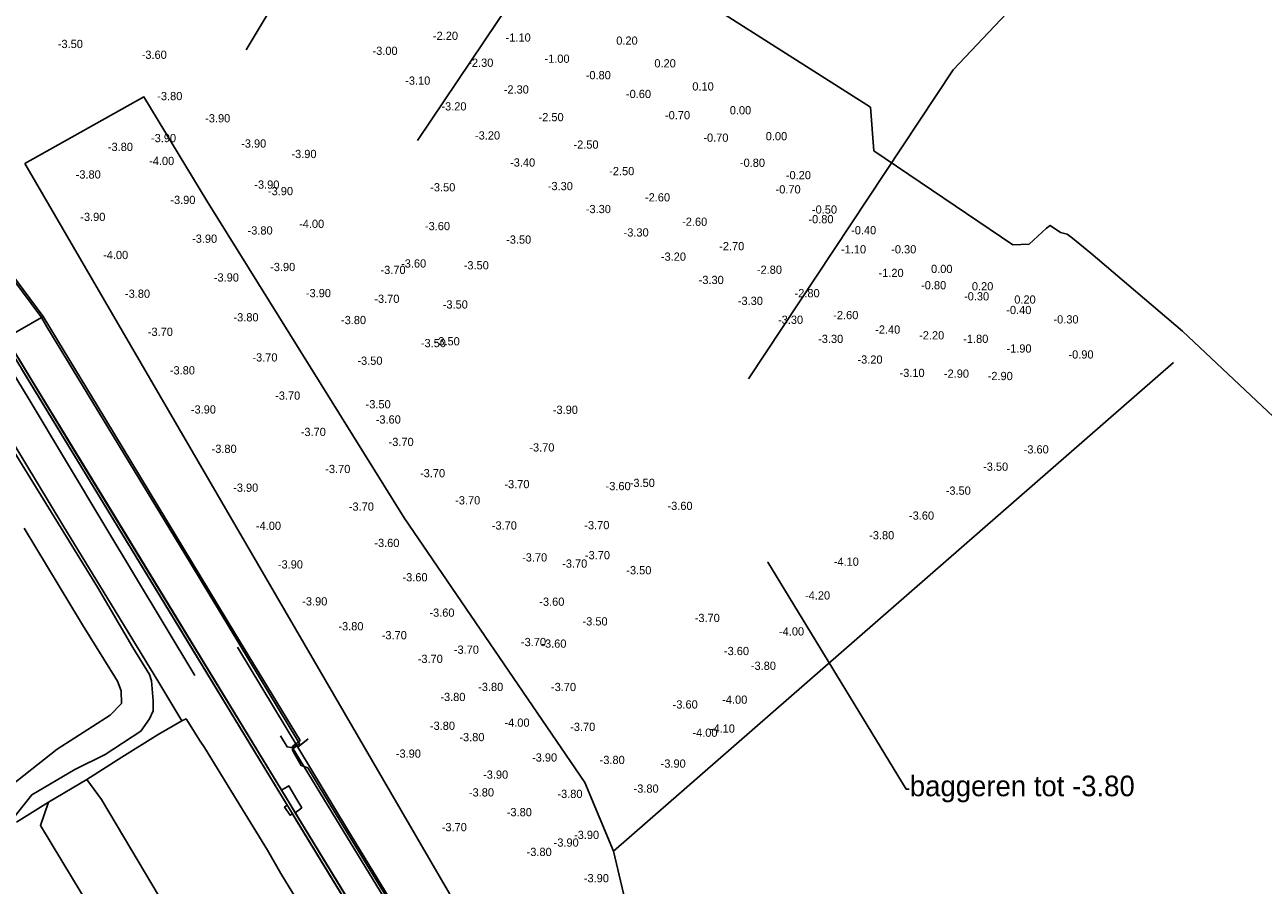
# Model space of a CAD drawing. Header units: metres. Extents: x 66063 to 66441, y 402276 to 402803.
# Tile 4 of 6: x 66152 to 66302, y 402578 to 402683. Entities that reach past the tile are written whole.
import ezdxf
from ezdxf import colors
from ezdxf.entities.mleader import LeaderData, LeaderLine
from ezdxf.math import Vec2, Vec3

# ---------------------------------------------------------------- set-up
doc = ezdxf.new("R2010")
doc.units = ezdxf.units.M
doc.header["$LTSCALE"] = 0.001
doc.header["$MEASUREMENT"] = 0
doc.layers.get('0').update_dxf_attribs({"linetype": 'CONTINUOUS'})
for name, color, linetype in [('607', 7, 'CONTINUOUS'), ('besthoogte', 253, 'CONTINUOUS'), ('BETONBAND', 1, 'CONTINUOUS'), ('BREEKLIJN', 255, 'CONTINUOUS'), ('DAMWAND', 1, 'CONTINUOUS'), ('DWARSPROFIEL_LOKATIE', 125, 'CONTINUOUS'), ('HEK_NVV', 255, 'CONTINUOUS'), ('HOOGTELIJN', 154, 'CONTINUOUS'), ('KANT_OPEN_VERHARDING', 1, 'CONTINUOUS'), ('KANT_VERHARDING', 1, 'CONTINUOUS'), ('KRUINLIJN', 1, 'CONTINUOUS'), ('ow', 3, 'CONTINUOUS'), ('TRAP', 1, 'CONTINUOUS'), ('TUSSENBERM', 1, 'CONTINUOUS')]:
    doc.layers.add(name, color=color, linetype=linetype)
doc.styles.add('haven-dieptecijfers$0$StagCAD', font='StagCAD.ttf')

msp = doc.modelspace()

# ---------------------------------------------------------------- linework, layer by layer
at = {"layer": '607'}
for points in [[(66284.61, 402422.54, 3.78), (66271.71, 402443.67, 3.78), (66259.25, 402464.1, 3.79), (66246.4, 402485.16, 3.79), (66234.2, 402505.12, 3.77), (66224.05, 402521.81, 3.77), (66210.82, 402543.51, 3.77), (66197.82, 402564.86, 3.77), (66183.66, 402588.09, 3.77), (66170.95, 402608.94, 3.78), (66157.68, 402630.7, 3.8), (66145.7, 402650.35, 3.81), (66141.37, 402657.42, 3.81), (66141.64, 402657.61, 3.81)], [(66141.64, 402657.61, 3.81), (66145.93, 402650.57, 3.81), (66157.94, 402630.88, 3.79), (66171.24, 402609.07, 3.78), (66184.11, 402587.94, 3.77), (66184.76, 402586.85, 3.77), (66198.14, 402564.92, 3.78), (66211.1, 402543.64, 3.76), (66223.66, 402523.06, 3.77), (66224.33, 402521.97, 3.77), (66234.49, 402505.25, 3.77), (66246.7, 402485.26, 3.78), (66256.84, 402468.63, 3.79), (66257.51, 402467.56, 3.78), (66259.51, 402464.24, 3.79), (66271.98, 402443.84, 3.79)], [(66185.08, 402594.85, 2.68), (66186.36, 402595.86, 2.08)], [(66184.91, 402595.21, 2.69), (66184.42, 402594.86, 2.71)]]:
    msp.add_polyline3d(points, dxfattribs=at)
at = {"layer": 'BETONBAND'}
for points in [[(66131.77, 402681.14, 3.39), (66133.92, 402677.57, 3.71), (66134.2, 402677.13, 3.75), (66139.86, 402667.83, 3.7), (66144.64, 402660.01, 3.67), (66144.94, 402659.55, 3.65), (66147.64, 402655.91, 3.37), (66154.17, 402647.14, 2.69), (66156.72, 402642.94, 2.69), (66160.72, 402636.32, 2.69), (66169.16, 402622.4, 2.68), (66177.46, 402608.67, 2.68), (66185.38, 402595.65, 2.67), (66184.55, 402595.02, 2.68), (66184.42, 402594.86, 2.71)], [(66150.39, 402632, 3.4), (66156.56, 402621.82, 3.39), (66162.91, 402611.41, 3.39), (66168.21, 402602.68, 3.39), (66171.02, 402598.03, 3.39), (66168.15, 402596.36, 3.47), (66163.71, 402593.63, 3.56), (66159.48, 402590.9, 3.67), (66154.82, 402588.15, 3.55), (66150.94, 402585.75, 3.54)]]:
    msp.add_polyline3d(points, dxfattribs=at)
at = {"layer": 'BREEKLIJN'}
msp.add_polyline3d([(66154.17, 402647.14, 2.69), (66153.95, 402647.01, 2.7), (66149.68, 402644.54, 2.9)], dxfattribs=at)
at = {"layer": 'DAMWAND'}
msp.add_polyline3d([(66279.21, 402440.38, 2.72), (66264.29, 402464.88, 2.72), (66249.85, 402488.53, 2.71), (66244.13, 402497.92, 2.72), (66241.29, 402502.64, 2.71), (66235.94, 402511.34, 2.72), (66227.76, 402524.75, 2.71), (66220.39, 402536.85, 2.71), (66211.13, 402552.02, 2.72), (66200.37, 402569.7, 2.72), (66191.12, 402584.85, 2.72), (66177.77, 402606.98, 2.68)], dxfattribs=at)
at = {"layer": 'DWARSPROFIEL_LOKATIE', "color": 203}
for points in [[(66178.82, 402679.54), (66203.86, 402721.31), (66236.66, 402774.54)], [(66265.9, 402749.7), (66225.38, 402706.88), (66199.62, 402668.52)], [(66239.85, 402639.57), (66264.7, 402677.09), (66302.32, 402716.88)]]:
    msp.add_lwpolyline(points, dxfattribs=at)
at = {"layer": 'HEK_NVV'}
msp.add_polyline3d([(66132.61, 402679.2, 3.59), (66144.67, 402659.46, 3.66), (66153.88, 402647.13, 2.71), (66153.95, 402647.01, 2.7), (66154.61, 402645.9, 2.7), (66172.04, 402617.17, 2.7), (66185.08, 402595.6, 2.69), (66185.31, 402595.27, 2.53), (66184.41, 402594.54, 2.71), (66184.54, 402594.31, 2.84), (66185.51, 402592.61, 3.04), (66186.31, 402592.34, 2.68), (66190.21, 402585.94, 2.69), (66198.2, 402572.81, 2.68), (66211.28, 402551.33, 2.69), (66224.39, 402529.87, 2.69), (66237.48, 402508.44, 2.7), (66250.57, 402486.96, 2.69), (66263.67, 402465.47, 2.7), (66276.78, 402443.99, 2.69), (66290.57, 402421.35, 2.69), (66304.38, 402398.71, 2.71), (66317.51, 402377.24, 2.71), (66323.59, 402367.24, 2.71)], dxfattribs=at)
at = {"layer": 'HOOGTELIJN'}
for points in [[(66256.49, 402459.04, 3.4), (66247.92, 402473.12, 3.42), (66241.49, 402483.65, 3.37), (66239.7, 402486.58, 3.38), (66231.16, 402500.5, 3.39), (66223.18, 402513.64, 3.39), (66222.09, 402515.4, 3.38), (66216.91, 402524.07, 3.39), (66213.87, 402529.09, 3.36), (66212.84, 402530.78, 3.37), (66208.56, 402537.76, 3.36), (66204.31, 402544.76, 3.37), (66200.14, 402551.41, 3.39), (66197.03, 402556.67, 3.37), (66188.96, 402569.81, 3.38), (66183.04, 402579.51, 3.38), (66181.42, 402582.32, 3.37), (66176.95, 402589.57, 3.4), (66173.74, 402594.78, 3.35), (66173.25, 402595.58, 3.34), (66171.53, 402598.27, 3.41), (66171.02, 402598.03, 3.39)], [(66159.48, 402590.9, 3.67), (66161.23, 402588.5, 3.66), (66170.94, 402572.2, 3.64), (66180.32, 402556.78, 3.65), (66189.77, 402541.33, 3.64), (66199.41, 402525.53, 3.65), (66209.05, 402509.94, 3.65), (66218.37, 402494.59, 3.64), (66228.24, 402478.4, 3.64), (66237.91, 402462.57, 3.64), (66247.46, 402447.08, 3.64), (66257.1, 402431.24, 3.66), (66266.47, 402415.88, 3.65), (66275.25, 402401.6, 3.69), (66279.17, 402395.36, 3.75), (66280.43, 402393.32, 3.77), (66282.63, 402393.88, 3.79)], [(66231.91, 402457.3, 3.45), (66229.6, 402461.06, 3.46), (66220.78, 402475.52, 3.48), (66213.85, 402486.9, 3.45), (66211.65, 402490.45, 3.44), (66203.13, 402504.46, 3.48), (66195.86, 402516.39, 3.47), (66193.51, 402520.17, 3.47), (66184.74, 402534.51, 3.48), (66180.18, 402542.05, 3.47), (66177.12, 402547.04, 3.43), (66175.6, 402549.53, 3.46), (66167.99, 402561.95, 3.46), (66161.27, 402573.02, 3.47), (66157.71, 402578.87, 3.46), (66153.82, 402585.32, 3.49), (66154.82, 402588.15, 3.55)]]:
    msp.add_polyline3d(points, dxfattribs=at)
at = {"layer": 'KANT_OPEN_VERHARDING'}
for points in [[(66149.68, 402644.54, 2.9), (66152.58, 402639.75, 2.8), (66164.31, 402620.5, 2.8), (66174.97, 402603.01, 2.78), (66185.53, 402585.67, 2.79), (66196.64, 402567.47, 2.77), (66206.97, 402550.48, 2.78), (66217.7, 402532.93, 2.78), (66228.58, 402515.04, 2.78), (66239.07, 402497.87, 2.79), (66249.57, 402480.67, 2.79), (66260.21, 402463.22, 2.77), (66271.25, 402445.12, 2.78)], [(66268.01, 402449.72, 3.51), (66257.21, 402467.4, 3.5), (66256.91, 402467.22, 3.5), (66256.29, 402468.28, 3.49), (66256.58, 402468.46, 3.51), (66245.39, 402486.79, 3.51), (66234.57, 402504.49, 3.49), (66224, 402521.85, 3.49), (66223.72, 402521.68, 3.48), (66223.07, 402522.72, 3.47), (66223.37, 402522.89, 3.48), (66215.81, 402535.31, 3.48), (66205.36, 402552.42, 3.48), (66195.22, 402569.07, 3.49), (66184.9, 402585.99, 3.51), (66184.43, 402586.74, 3.47), (66184.15, 402586.57, 3.52), (66183.49, 402587.57, 3.53), (66183.8, 402587.8, 3.54), (66172.34, 402606.62, 3.5), (66162, 402623.58, 3.51), (66151.51, 402640.81, 3.54)]]:
    msp.add_polyline3d(points, dxfattribs=at)
at = {"layer": 'KANT_VERHARDING'}
for points in [[(66131.58, 402683.4, 3.3), (66133.24, 402691.9, 2.74), (66134.13, 402696.53, 2.6), (66139.28, 402709.08, 2.55), (66151.12, 402718.49, 2.48), (66161.71, 402721.77, 2.53), (66176.88, 402720.54, 2.52), (66184.52, 402717.07, 2.59), (66198.81, 402708.07, 2.63), (66254.67, 402672.57, 2.64), (66255.06, 402667.27, 2.55), (66271.94, 402655.87, 2.42), (66273.93, 402655.92, 2.46), (66276.03, 402657.88, 2.48), (66276.49, 402658.2, 2.52), (66277.73, 402657.33, 2.54), (66278.56, 402657.16, 2.56), (66279.19, 402656.68, 2.61), (66281.41, 402654.82, 2.62), (66292.55, 402645.38, 1.82), (66362.95, 402579.15, 2.65)], [(66125.05, 402671.76, 3.78), (66130.05, 402670.09, 3.45), (66133.39, 402667.45, 3.16), (66136.18, 402663.8, 2.87), (66152.34, 402637.26, 2.65), (66161.64, 402621.74, 2.65), (66172.59, 402603.54, 2.58)], [(66199.9, 402569.46, 2.74), (66190.7, 402584.55, 2.73), (66184.42, 402594.86, 2.71), (66184.27, 402594.78, 2.72), (66183.79, 402594.88, 2.68), (66183.01, 402596.2, 2.59)]]:
    msp.add_polyline3d(points, dxfattribs=at)
at = {"layer": 'KRUINLIJN'}
for points in [[(66151.85, 402621.42, 5.12), (66158.94, 402609.71, 5.2), (66163.18, 402602.85, 5.12), (66163.64, 402601.69, 5.08), (66163.69, 402600.16, 5.07), (66162.32, 402598.73, 5.13), (66155.87, 402594.6, 5.16), (66149.49, 402589.59, 5.01)], [(66150.74, 402586.5, 3.59), (66152.77, 402589.07, 3.67), (66158.01, 402592.12, 3.68), (66161.69, 402593.93, 3.69), (66166.02, 402596.78, 3.58), (66167.08, 402598.29, 3.59), (66167.54, 402599.26, 3.57), (66167.54, 402600.48, 3.54), (66167.34, 402602.88, 3.49), (66167.06, 402603.66, 3.44)]]:
    msp.add_polyline3d(points, dxfattribs=at)
at = {"layer": 'ow'}
msp.add_lwpolyline([(66151.95, 402665.73), (66268.01, 402466.18), (66278.5, 402472.84), (66229.31, 402557.35), (66223.43, 402582.2), (66219.98, 402590.53), (66198.01, 402622.7), (66174.03, 402661.2), (66166.4, 402673.81)], close=True, dxfattribs=at)
msp.add_lwpolyline([(66223.43, 402582.2), (66291.48, 402641.58)], dxfattribs=at)
at = {"layer": 'TRAP'}
msp.add_polyline3d([(66184.76, 402586.85, 3.77), (66185.58, 402587.48, 3.79), (66184.97, 402588.47, 3.81), (66184, 402590.15, 2.8), (66183.12, 402589.62, 2.8), (66184.11, 402587.94, 3.77)], dxfattribs=at)
at = {"layer": 'TUSSENBERM'}
msp.add_polyline3d([(66106.41, 402665.13, 5.25), (66110.65, 402668.34, 4.94), (66114.4, 402670.55, 4.61), (66118.02, 402671.46, 4.36), (66122.49, 402671.34, 3.99), (66125.55, 402670.51, 3.81), (66127.25, 402668.71, 3.75), (66129.4, 402665.32, 3.69), (66133.51, 402658.36, 3.65), (66137.89, 402651.34, 3.58), (66141.43, 402645.75, 3.42), (66146.93, 402636.72, 3.42), (66154.2, 402624.92, 3.4), (66160.75, 402614.26, 3.43), (66165.07, 402606.93, 3.42), (66167.06, 402603.66, 3.44)], dxfattribs=at)

# ---------------------------------------------------------------- texts
at = {"layer": 'besthoogte', "style": 'haven-dieptecijfers$0$StagCAD'}
for s, p in [('-2.20', (66201.51, 402680.74)), ('-1.10', (66210.34, 402680.53)), ('0.20', (66223.78, 402680.16)), ('-3.50', (66155.94, 402679.75)), ('-3.00', (66194.17, 402678.92)), ('-3.60', (66166.13, 402678.44)), ('-2.30', (66205.8, 402677.47)), ('-1.00', (66215.06, 402677.96)), ('0.20', (66228.41, 402677.4)), ('-0.80', (66220.07, 402675.96)), ('-3.10', (66198.14, 402675.3)), ('-2.30', (66210.11, 402674.22)), ('0.10', (66233.02, 402674.59)), ('-3.80', (66168.02, 402673.42)), ('-0.60', (66224.96, 402673.68)), ('-3.20', (66202.54, 402672.17)), ('-0.70', (66229.7, 402671.1)), ('0.00', (66237.57, 402671.7)), ('-3.90', (66173.84, 402670.72)), ('-2.50', (66214.34, 402670.86)), ('-3.90', (66167.26, 402668.32)), ('-3.20', (66206.62, 402668.64)), ('-0.70', (66234.36, 402668.37)), ('0.00', (66241.94, 402668.55)), ('-3.80', (66162.02, 402667.25)), ('-3.90', (66178.21, 402667.66)), ('-2.50', (66218.58, 402667.53)), ('-4.00', (66167.03, 402665.54)), ('-3.90', (66184.32, 402666.39)), ('-3.40', (66210.88, 402665.35)), ('-0.80', (66238.8, 402665.32)), ('-3.80', (66158.11, 402663.9)), ('-2.50', (66222.92, 402664.31)), ('-0.20', (66244.38, 402663.82)), ('-3.90', (66179.81, 402662.67)), ('-3.50', (66201.18, 402662.34)), ('-3.30', (66215.46, 402662.49)), ('-0.70', (66243.13, 402662.09)), ('-3.90', (66169.61, 402660.81)), ('-3.90', (66181.47, 402661.88)), ('-2.60', (66227.27, 402661.12)), ('-3.30', (66220.08, 402659.7)), ('-0.50', (66247.55, 402659.64)), ('-3.90', (66158.67, 402658.75)), ('-4.00', (66185.25, 402657.9)), ('-3.60', (66200.54, 402657.63)), ('-2.60', (66231.78, 402658.16)), ('-0.80', (66247.12, 402658.47)), ('-3.90', (66172.25, 402656.1)), ('-3.80', (66178.99, 402657.1)), ('-3.50', (66210.4, 402655.99)), ('-3.30', (66224.67, 402656.86)), ('-0.40', (66252.31, 402657.13)), ('-2.70', (66236.28, 402655.19)), ('-1.10', (66251.08, 402654.81)), ('-0.30', (66257.18, 402654.81)), ('-4.00', (66161.44, 402654.12)), ('-3.60', (66197.64, 402653.09)), ('-3.20', (66229.2, 402653.92)), ('-3.90', (66181.73, 402652.66)), ('-3.70', (66195.14, 402652.31)), ('-3.50', (66205.25, 402652.87)), ('-2.80', (66240.86, 402652.33)), ('-1.20', (66255.64, 402651.94)), ('0.00', (66262.02, 402652.43)), ('-3.90', (66174.89, 402651.39)), ('-3.30', (66233.79, 402651.09)), ('-0.80', (66260.81, 402650.45)), ('0.20', (66266.98, 402650.32)), ('-3.80', (66164.1, 402649.42)), ('-3.90', (66186.07, 402649.49)), ('-3.70', (66194.39, 402648.8)), ('-3.30', (66238.55, 402648.55)), ('-2.80', (66245.44, 402649.48)), ('-0.30', (66266.03, 402649.1)), ('0.20', (66272.13, 402648.71)), ('-3.50', (66202.7, 402648.11)), ('-0.40', (66271.16, 402647.44)), ('-3.80', (66177.28, 402646.55)), ('-3.80', (66190.34, 402646.22)), ('-3.30', (66243.43, 402646.25)), ('-2.60', (66250.14, 402646.82)), ('-0.30', (66276.89, 402646.3)), ('-3.70', (66166.87, 402644.79)), ('-3.30', (66248.3, 402643.93)), ('-2.40', (66255.23, 402645.06)), ('-2.20', (66260.57, 402644.36)), ('-1.80', (66265.93, 402643.94)), ('-3.50', (66200.04, 402643.42)), ('-3.50', (66201.72, 402643.64)), ('-1.90', (66271.18, 402642.76)), ('-3.70', (66179.58, 402641.68)), ('-3.50', (66192.33, 402641.28)), ('-3.20', (66253.08, 402641.42)), ('-0.90', (66278.71, 402642.04)), ('-3.80', (66169.55, 402640.11)), ('-3.10', (66258.19, 402639.8)), ('-2.90', (66263.58, 402639.71)), ('-2.90', (66268.9, 402639.42)), ('-3.70', (66182.34, 402637.04)), ('-3.90', (66172.1, 402635.36)), ('-3.50', (66193.33, 402635.99)), ('-3.90', (66216.07, 402635.32)), ('-3.60', (66194.56, 402634.14)), ('-3.70', (66185.45, 402632.63)), ('-3.80', (66174.62, 402630.58)), ('-3.70', (66196.12, 402631.42)), ('-3.70', (66213.22, 402630.75)), ('-3.60', (66273.27, 402630.51)), ('-3.70', (66188.43, 402628.13)), ('-3.70', (66199.94, 402627.62)), ('-3.50', (66268.34, 402628.41)), ('-3.70', (66210.19, 402626.29)), ('-3.60', (66222.48, 402626.05)), ('-3.50', (66225.42, 402626.44)), ('-3.90', (66177.24, 402625.86)), ('-3.50', (66263.8, 402625.5)), ('-3.70', (66191.29, 402623.56)), ('-3.70', (66204.21, 402624.32)), ('-3.60', (66230, 402623.65)), ('-3.60', (66259.34, 402622.47)), ('-4.00', (66180.01, 402621.23)), ('-3.70', (66208.66, 402621.27)), ('-3.70', (66219.9, 402621.31)), ('-3.80', (66254.5, 402620.08)), ('-3.60', (66194.39, 402619.15)), ('-3.70', (66212.34, 402617.39)), ('-3.70', (66219.97, 402617.66)), ('-4.10', (66250.2, 402616.87)), ('-3.90', (66182.67, 402616.54)), ('-3.70', (66217.21, 402616.64)), ('-3.50', (66225, 402615.83)), ('-3.60', (66197.81, 402614.98)), ('-4.20', (66246.71, 402612.77)), ('-3.90', (66185.63, 402612.05)), ('-3.60', (66214.43, 402612.01)), ('-3.60', (66201.08, 402610.68)), ('-3.50', (66219.68, 402609.62)), ('-3.70', (66233.31, 402610.04)), ('-3.80', (66190.02, 402609.03)), ('-3.70', (66195.29, 402607.94)), ('-4.00', (66243.55, 402608.4)), ('-3.70', (66212.2, 402607.11)), ('-3.60', (66214.68, 402606.92)), ('-3.70', (66199.66, 402605.07)), ('-3.70', (66204.05, 402606.18)), ('-3.60', (66236.86, 402606.02)), ('-3.80', (66240.13, 402604.23)), ('-3.80', (66202.41, 402600.44)), ('-3.80', (66207, 402601.66)), ('-3.70', (66215.85, 402601.65)), ('-3.60', (66230.63, 402599.53)), ('-4.00', (66236.65, 402600.11)), ('-4.00', (66210.2, 402597.32)), ('-3.80', (66201.14, 402596.94)), ('-3.70', (66218.18, 402596.81)), ('-4.00', (66233.03, 402596.1)), ('-4.10', (66235.14, 402596.6)), ('-3.80', (66204.72, 402595.56)), ('-3.90', (66197, 402593.56)), ('-3.90', (66213.55, 402593.09)), ('-3.80', (66221.76, 402592.79)), ('-3.90', (66229.17, 402592.35)), ('-3.90', (66207.6, 402591.01)), ('-3.80', (66205.88, 402588.85)), ('-3.80', (66216.63, 402588.67)), ('-3.80', (66225.88, 402589.31)), ('-3.80', (66210.48, 402586.45)), ('-3.70', (66202.58, 402584.63)), ('-3.90', (66216.17, 402582.76)), ('-3.90', (66218.65, 402583.69)), ('-3.80', (66212.89, 402581.62)), ('-3.90', (66219.84, 402578.43))]:
    msp.add_text(s, height=1, dxfattribs=at).set_placement(p)

# ---------------------------------------------------------------- leaders
ml = msp.add_multileader_mtext('Standard')
ml.set_content('baggeren tot -3.80', color=256)
ml.set_leader_properties()
ml.build(insert=Vec2(0, 0))
ml.multileader.update_dxf_attribs({"text_right_attachment_type": 6, "dogleg_length": 0.36, "arrow_head_size": 0.18})
ctx = ml.context
ctx.base_point, ctx.char_height, ctx.arrow_head_size, ctx.landing_gap_size, ctx.plane_origin = Vec3(66259.35, 402589.72), 2.5, 0.18, 0.09, Vec3(66242.08, 402617.47)
ctx.right_attachment = 6
notes = []
notes.append((ctx, [(0, (1, 1, 0), (66258.99, 402589.72), (1, 0), 0.36, [(0, [(66242.08, 402617.47)], 0, [])])]))
ctx.mtext.insert, ctx.mtext.flow_direction = Vec3(66259.44, 402591.38), 5
for ctx, leaders in notes:
    for number, flags, end, landing, length, lines in leaders:
        leader = LeaderData()
        leader.index, (leader.has_last_leader_line, leader.has_dogleg_vector, leader.attachment_direction) = number, flags
        leader.last_leader_point, leader.dogleg_vector, leader.dogleg_length = Vec3(end), Vec3(landing), length
        for number, points, colour, breaks in lines:
            line = LeaderLine()
            line.index, line.vertices, line.color, line.breaks = number, Vec3.list(points), colors.encode_raw_color(colour), breaks
            leader.lines.append(line)
        ctx.leaders.append(leader)

doc.saveas('drawing.dxf')
